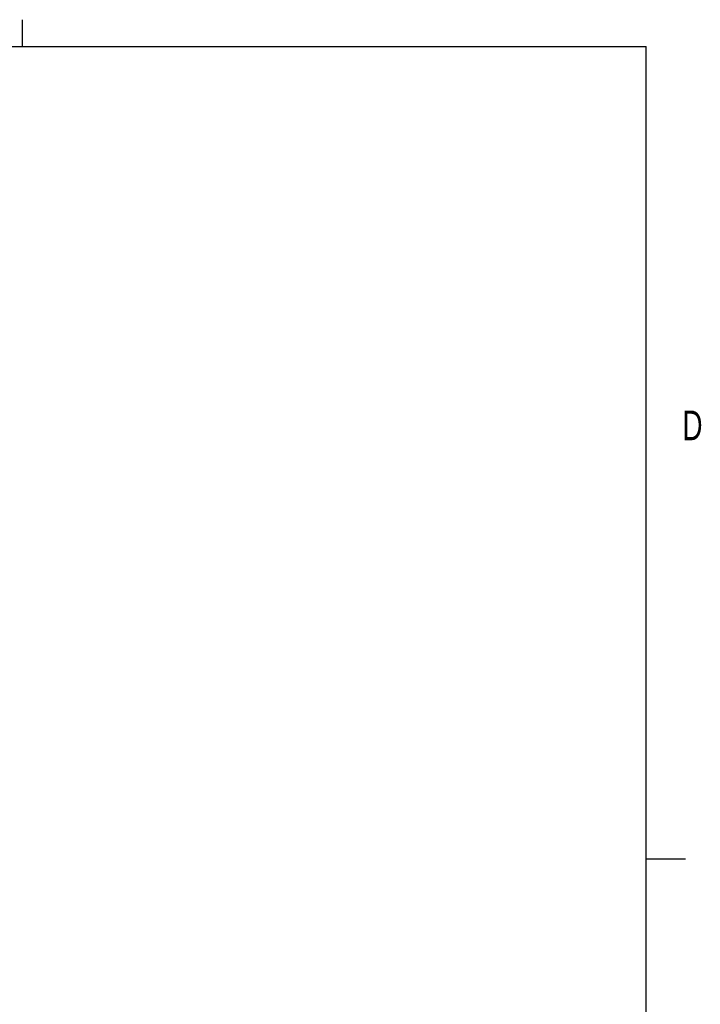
# Model space of a CAD drawing. Extents: x 11 to 421, y 5 to 275.
# Tile 10 of 10: x 366 to 420, y 193 to 272. Entities that reach past the tile are written whole.
import ezdxf
from ezdxf.enums import TextEntityAlignment as Align

# ---------------------------------------------------------------- set-up
doc = ezdxf.new("R2010")
doc.units = 0
doc.layers.get('0').update_dxf_attribs({"linetype": 'CONTINUOUS'})

msp = doc.modelspace()

# ---------------------------------------------------------------- linework, layer by layer
at = {"color": 7, "linetype": 'CONTINUOUS'}
for p, q in [((365.9442, 270.3087), (365.9442, 272.4626)), ((15.9068, 270.3087), (415.9568, 270.3087)), ((415.9568, 9.9587), (415.9568, 270.3087)), ((415.9568, 205.1124), (419.1318, 205.1124))]:
    msp.add_line(p, q, dxfattribs=at)

# ---------------------------------------------------------------- texts
at = {"color": 7, "linetype": 'CONTINUOUS', "width": 0.7}
msp.add_text('D', height=2.3813, dxfattribs=at).set_placement((418.8794, 238.0018), align=Align.BOTTOM_LEFT)

doc.saveas('drawing.dxf')
